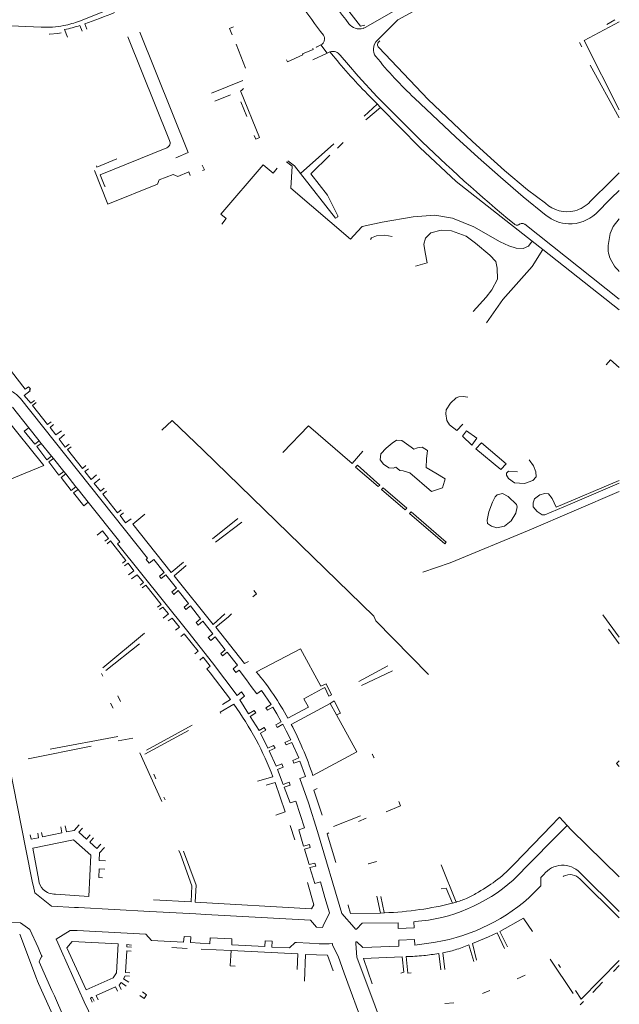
# Model space of a CAD drawing. Extents: x 145000 to 155000, y 457500 to 470000.
# Tile 190 of 196: x 154817 to 155000, y 462041 to 462342. Entities that reach past the tile are written whole.
import ezdxf

# ---------------------------------------------------------------- set-up
doc = ezdxf.new("R2010")
doc.units = 0
doc.header["$LTSCALE"] = 0.2
doc.header["$MEASUREMENT"] = 0
doc.layers.add('kant verharding', color=252, linetype='Continuous', lineweight=0)

msp = doc.modelspace()

# ---------------------------------------------------------------- linework, layer by layer
at = {"layer": 'kant verharding', "lineweight": 0}
for p, q in [((154835.02, 462341.78), (154887.06, 462362.66)), ((154996.14, 462340.76), (154998.67, 462342.13)), ((154811.69, 462340.39), (154823.31, 462339.92)), ((154830.42, 462339.17), (154831.37, 462336.88)), ((154835.87, 462338.71), (154835.16, 462340.46)), ((154836.61, 462340.95), (154837.27, 462339.29)), ((154825.85, 462337.8), (154825.72, 462337.79)), ((154862.56, 462305.3), (154849.77, 462336.96)), ((154853.42, 462338.39), (154868.27, 462301.59)), ((154926.76, 462335.77), (154926.4, 462335.33)), ((154885.78, 462327.36), (154882.85, 462334.73)), ((154907.42, 462333.84), (154907.36, 462333.95)), ((154908.8, 462334.5), (154907.42, 462333.84)), ((154908.8, 462334.5), (154910.69, 462331.95)), ((154987.86, 462335.24), (154988.57, 462333.89)), ((154906.33, 462329.97), (154910.69, 462331.95)), ((154911.57, 462332.38), (154914.3, 462329.07)), ((154914.64, 462331.4), (154917.2, 462328.4)), ((154925.58, 462330.95), (154925.22, 462331.51)), ((154991.13, 462328.32), (155000, 462312.19)), ((154884.98, 462323.65), (154875.39, 462319.79)), ((154876.43, 462317.26), (154881.16, 462319.21)), ((154884.32, 462317.08), (154886.12, 462312.63)), ((154927.06, 462315.4), (154922.53, 462311.64)), ((154926, 462316.49), (154927.06, 462315.4)), ((154912.79, 462304.22), (154902.53, 462295.18)), ((154915.65, 462304.65), (154913.86, 462302.96)), ((154868.27, 462301.59), (154864.41, 462300.02)), ((154913.29, 462281.5), (154902.53, 462295.18)), ((155000, 462295.35), (154997.74, 462293.2)), ((154950.17, 462292.78), (154973.4, 462274.49)), ((154991.14, 462286.65), (154997.74, 462293.2)), ((154969.23, 462279.54), (154969.75, 462279.83)), ((154973.4, 462274.49), (154976.58, 462271.99)), ((154976.58, 462271.99), (155000, 462253.54)), ((154819.49, 462217.48), (154814.5, 462223.73)), ((154822.72, 462213.45), (154819.49, 462217.48)), ((154823.34, 462212.67), (154822.72, 462213.45)), ((154826.45, 462208.79), (154823.34, 462212.67)), ((154827.06, 462208.03), (154826.45, 462208.79)), ((154830.22, 462204.09), (154827.06, 462208.03)), ((154830.82, 462203.34), (154830.22, 462204.09)), ((154833.94, 462199.46), (154830.82, 462203.34)), ((154943.91, 462203.61), (154946.79, 462201.91)), ((154946.79, 462201.91), (154946.57, 462201.19)), ((154834.58, 462198.65), (154833.94, 462199.46)), ((154837.71, 462194.74), (154834.58, 462198.65)), ((154875.68, 462183.53), (154883.36, 462189.74)), ((154884.61, 462188.64), (154876.63, 462182.48)), ((154859.43, 462172.11), (154860.02, 462171.36)), ((154863.26, 462167.3), (154863.85, 462166.55)), ((154866.96, 462162.64), (154867.53, 462161.92)), ((154994.93, 462160.33), (155000, 462153.42)), ((154870.72, 462157.91), (154871.32, 462157.16)), ((155000, 462151.44), (154996.73, 462155.94)), ((154854.89, 462154.68), (154842.18, 462144.13)), ((154874.38, 462153.32), (154875.11, 462152.4)), ((154843.04, 462143.23), (154853.36, 462151.4)), ((154902.55, 462149.85), (154889.07, 462142.88)), ((154878.23, 462148.47), (154878.76, 462147.8)), ((154920.41, 462139.95), (154929.25, 462144.71)), ((154930.7, 462143.22), (154921.17, 462138.7)), ((154841.78, 462142.39), (154842.19, 462141.58)), ((154846.7, 462135.55), (154847.52, 462133.77)), ((154844.51, 462133.3), (154845.31, 462131.74)), ((154888.9, 462130.29), (154888.35, 462131.09)), ((154891.94, 462131.84), (154892.45, 462131.14)), ((154911.63, 462133.18), (154899.7, 462126.81)), ((154913.56, 462129.7), (154911.63, 462133.18)), ((154868.32, 462124.9), (154854.94, 462117.72)), ((154855.49, 462118.97), (154869.46, 462126.6)), ((154891.96, 462125), (154891.46, 462125.84)), ((154895.01, 462126.7), (154895.41, 462125.85)), ((154826.1, 462119.21), (154846.78, 462123.15)), ((154851.3, 462122.56), (154846.88, 462121.76)), ((154819.36, 462116.3), (154838.59, 462120.14)), ((154894.77, 462119.51), (154894.32, 462120.4)), ((154897.77, 462121.31), (154898.17, 462120.51)), ((154853.44, 462118.07), (154860.14, 462103.24)), ((154924.47, 462117.72), (154924.53, 462117.59)), ((154924.53, 462117.59), (154925.01, 462116.71)), ((154925.01, 462116.71), (154925.07, 462116.6)), ((154897.29, 462113.71), (154896.88, 462114.76)), ((154900.18, 462115.77), (154900.48, 462114.92)), ((154857.7, 462111.58), (154858.31, 462110.18)), ((154889.45, 462109.4), (154894.14, 462110.76)), ((154899.4, 462108.22), (154899.05, 462109.12)), ((154860.82, 462104.54), (154861.18, 462103.74)), ((154903.83, 462095.14), (154901.11, 462103.38)), ((154933.11, 462101.87), (154928.79, 462100.11)), ((154932.6, 462103.24), (154933.11, 462101.87)), ((154912.67, 462095.56), (154920.86, 462098.82)), ((154922.61, 462098.18), (154920.27, 462097.16)), ((154899.43, 462095.93), (154900.84, 462091.48)), ((154979.47, 462091.28), (154983.78, 462095.63)), ((154983.78, 462095.63), (154984.02, 462095.87)), ((154985.3, 462094.61), (154984.02, 462095.87)), ((155000, 462080.18), (154985.3, 462094.61)), ((154905.55, 462089.2), (154905.29, 462090.1)), ((154967.52, 462079.2), (154979.47, 462091.28)), ((154818.58, 462088.65), (154820.67, 462078.38)), ((154907.21, 462083.51), (154906.95, 462084.4)), ((154923.24, 462084.2), (154923.36, 462084.23)), ((154923.36, 462084.23), (154925.81, 462084.9)), ((154925.67, 462084.86), (154925.81, 462084.9)), ((154950.11, 462072.5), (154945.52, 462083.92)), ((154976, 462080.03), (154976.91, 462080.97)), ((154982.96, 462080.37), (154982.83, 462080.31)), ((154987.96, 462081.51), (155000, 462069.66)), ((154820.67, 462078.38), (154820.93, 462077.23)), ((154987.98, 462079.57), (155000, 462067.71)), ((154927.01, 462069.09), (154925.86, 462074.29)), ((154833.51, 462070.88), (154834.68, 462070.82)), ((154834.68, 462070.82), (154856.49, 462069.62)), ((154948.89, 462072.12), (154949.02, 462072.15)), ((154949.02, 462072.15), (154950.11, 462072.5)), ((154950.11, 462072.5), (154950.24, 462072.54)), ((154856.49, 462069.62), (154860.57, 462069.4)), ((154860.57, 462069.4), (154870.55, 462068.86)), ((154870.55, 462068.86), (154873.64, 462068.69)), ((154911.4, 462069.2), (154909.51, 462065.19)), ((154915.21, 462069.02), (154918.97, 462064.7)), ((154927.01, 462069.09), (154928.23, 462069.21)), ((154907.44, 462064.86), (154909.3, 462064.76)), ((154909.51, 462065.19), (154909.3, 462064.76)), ((154918.97, 462064.7), (154919.38, 462064.24)), ((154970.78, 462067.38), (154970.67, 462067.54)), ((154973.48, 462063.45), (154970.78, 462067.38)), ((154816.74, 462062.68), (154821.91, 462049.08)), ((154833.13, 462063.8), (154834.34, 462063.76)), ((154834.34, 462063.76), (154855.33, 462062.65)), ((154866.96, 462061.97), (154869.01, 462061.88)), ((154919.38, 462064.24), (154919.69, 462064.24)), ((154932.46, 462064.38), (154937.27, 462064.59)), ((154828.35, 462060.04), (154827.86, 462061.14)), ((154829.49, 462057.49), (154828.35, 462060.04)), ((154874.99, 462061.56), (154881.58, 462061.22)), ((154891.77, 462060.65), (154893.87, 462060.54)), ((154900.98, 462060.17), (154901.3, 462060.15)), ((154901.3, 462060.15), (154905.35, 462059.91)), ((154905.35, 462059.91), (154908.28, 462059.76)), ((154912.36, 462059.82), (154912.39, 462059.36)), ((154919.45, 462060.29), (154919.75, 462060.31)), ((154919.48, 462059.86), (154919.45, 462060.29)), ((154919.75, 462055.68), (154919.48, 462059.86)), ((154932.58, 462060.83), (154937.38, 462061.04)), ((154954.04, 462059.41), (154955.51, 462054.37)), ((154822.35, 462058.63), (154822.84, 462057.54)), ((154822.84, 462057.54), (154823.45, 462056.2)), ((154823.57, 462055.94), (154823.5, 462055.98)), ((154863.23, 462058.63), (154867.88, 462058.34)), ((154872.18, 462058.09), (154881.33, 462057.66)), ((154944.8, 462056.8), (154945.47, 462051.75)), ((154946.71, 462051.9), (154946.05, 462056.95)), ((154978.85, 462055.07), (154985.87, 462044.59)), ((154981.45, 462053.42), (154982.05, 462052.48)), ((154998.25, 462051.26), (155000, 462053.12)), ((154968.81, 462049.05), (154971.21, 462050.15)), ((154821.91, 462049.08), (154822.22, 462048.35)), ((154822.22, 462048.35), (154822.48, 462047.63)), ((154991.96, 462044.9), (154994.86, 462048.01)), ((154827.33, 462043.81), (154826.52, 462045.46)), ((154827.33, 462043.81), (154830.19, 462037.17)), ((154958.17, 462044.58), (154960.38, 462045.48)), ((154946.64, 462041.51), (154949.41, 462041.74)), ((154988.08, 462041.04), (154989.07, 462042.15))]:
    msp.add_line(p, q, dxfattribs=at)
at = {"layer": 'kant verharding', "lineweight": 0, "flags": 128}
for points in [[(154999.09, 462377.43), (154991, 462373.37), (154968.86, 462361.98), (154947.87, 462350.75), (154932.26, 462342.17), (154925.59, 462335.44), (154925.19, 462334.69)], [(154906.15, 462361.53), (154914.9, 462348.22), (154917.3, 462344.83), (154920.95, 462340.2), (154922.23, 462340.49)], [(154935.23, 462348.37), (154935.78, 462347.37), (154931.6, 462345.16), (154922.54, 462339.92)], [(154881.67, 462337.62), (154880.89, 462339.52), (154882.09, 462340.01)], [(155000, 462314.67), (154989.3, 462335.8), (155000, 462341.51)], [(154829.37, 462338.18), (154828.38, 462338.01), (154825.85, 462337.8)], [(154906.29, 462333.48), (154906.4, 462333.1), (154903.2, 462331.73), (154903.26, 462331.45), (154898.58, 462329.37), (154898.29, 462329.96)], [(154925.22, 462331.51), (154924.99, 462332.15), (154924.89, 462332.81), (154924.89, 462333.47)], [(154926.47, 462333.75), (154941.59, 462317.83), (154955.07, 462305.08), (154959.57, 462300.9), (154964.91, 462296.07), (154971.9, 462290.24), (154977.42, 462286.09)], [(154917.2, 462328.4), (154920.18, 462324.91), (154925.99, 462318.67), (154931.97, 462312.6), (154937.94, 462306.67)], [(154888.44, 462306.82), (154888.89, 462305.73), (154890, 462306.18), (154884.27, 462320.41), (154884.56, 462320.53), (154885.15, 462321.2)], [(154977.67, 462282.38), (154970.66, 462288.1), (154963.68, 462294.03), (154956.82, 462300.09), (154950.07, 462306.28), (154937.41, 462318.19)], [(154926, 462316.49), (154925.95, 462316.37), (154922.02, 462312.74)], [(154927.06, 462315.4), (154939.04, 462303.09), (154950.17, 462292.78)], [(154842.92, 462291.31), (154842.73, 462291.25), (154841.34, 462294.78), (154861.67, 462303.05)], [(154846.46, 462299.68), (154840.36, 462297.17), (154840.26, 462297.49)], [(154911.56, 462300.79), (154905.72, 462295.05), (154910.81, 462288.53), (154913.93, 462282.21), (154913.96, 462281.92), (154913.29, 462281.5)], [(154872.51, 462297.73), (154873.19, 462296.31), (154872.56, 462296.06)], [(154895.47, 462296.79), (154894.21, 462295.33), (154891.15, 462297.85), (154878.18, 462282.72), (154879.86, 462281.39), (154878.51, 462279.69)], [(154898.28, 462298.8), (154899.99, 462297.47), (154899.57, 462290.66), (154917.87, 462275.08), (154920.01, 462277.45)], [(154902.53, 462295.18), (154900.7, 462297.52), (154898.7, 462299.1)], [(154839.56, 462296.09), (154843.67, 462285.77), (154858.81, 462291.97), (154859.33, 462293.22), (154863.6, 462294.92), (154865.05, 462294.32), (154868.45, 462295.71), (154868.87, 462294.62)], [(154992.8, 462282.91), (154997.52, 462287.6), (155000, 462289.99)], [(154920.01, 462277.45), (154921.42, 462279.03), (154927.54, 462280.36), (154937.04, 462281.95), (154943.58, 462282.44), (154949.03, 462281.53), (154955.53, 462278.87), (154963.6, 462274.31), (154966.28, 462273.13), (154968.47, 462272.35), (154970.58, 462272.29), (154972.23, 462272.95), (154973.4, 462274.49)], [(155000, 462281.37), (154998.15, 462278.95), (154997.23, 462276.86), (154996.8, 462274.36)], [(154971.03, 462279.63), (154971.15, 462279.67), (155000, 462256.73)], [(154923.97, 462275.04), (154924.31, 462275.5), (154925.8, 462276.15), (154928.32, 462276.36), (154930.62, 462275.97)], [(154937.68, 462266.91), (154941.23, 462267.85), (154940.64, 462271.03), (154940.3, 462273.61), (154940.78, 462275.42), (154942.41, 462277.06), (154945.52, 462277.88), (154948.67, 462277.64), (154953.19, 462276.04), (154956.03, 462273.92), (154960.45, 462270.22), (154962.26, 462268.29), (154962.69, 462266.27), (154962.8, 462262.93), (154961.05, 462259.6), (154959.28, 462257.42), (154955.38, 462253.01)], [(154959.37, 462249.59), (154964.38, 462256.69), (154973.36, 462266.8), (154976.58, 462271.99)], [(154782.55, 462266.45), (154799.71, 462249.72), (154810.82, 462239.11), (154818.44, 462229.23), (154819.48, 462229.98), (154820.04, 462229.34), (154819.69, 462229.03), (154819.89, 462228.78), (154818.14, 462227.38), (154820.1, 462224.99), (154821.22, 462225.85)], [(154995.97, 462236.71), (154997.27, 462238.25), (155000, 462235.89)], [(154804.72, 462224.26), (154804.33, 462170.04), (154802.49, 462169.93), (154802.59, 462167.29), (154803.05, 462162.79), (154803.76, 462158.34), (154808.22, 462132.77), (154811.77, 462114.24), (154813.52, 462114.54), (154818.58, 462088.65)], [(154816.99, 462226.43), (154855.8, 462177.64), (154855.35, 462177.24), (154856.3, 462176.04)], [(154821.74, 462225.18), (154820.65, 462224.29), (154825.26, 462218.45), (154826.35, 462219.33)], [(154952.16, 462218.58), (154950.35, 462216.61), (154948.13, 462218.32), (154947.32, 462219.68), (154946.95, 462221.69), (154947.12, 462223), (154948.41, 462224.97), (154950.13, 462226.65), (154951, 462226.93), (154952.24, 462227.02), (154953.67, 462226.82)], [(154809.26, 462222.47), (154806.76, 462222.46), (154806.66, 462199.78), (154807.36, 462199.08), (154824.14, 462205.91), (154812.03, 462221.04)], [(154827.05, 462218.44), (154826.01, 462217.6), (154827.77, 462215.26), (154829.51, 462216.51)], [(154941.64, 462142.07), (154925.62, 462158.42), (154925.02, 462159.86), (154872.86, 462210.63), (154863.36, 462219.71), (154860.13, 462216.72)], [(154819.49, 462217.48), (154818.12, 462216.44), (154821.33, 462212.45), (154822.72, 462213.45)], [(154830.47, 462215.41), (154828.77, 462214.01), (154830.67, 462211.57), (154831.82, 462212.5)], [(154897.13, 462209.86), (154905.01, 462218.04), (154918.34, 462206.58), (154921.66, 462210.34)], [(154956.5, 462214.28), (154954.94, 462212.11), (154952.04, 462214.95), (154953.27, 462216.51), (154956.5, 462214.28)], [(154823.34, 462212.67), (154821.98, 462211.7), (154825.04, 462207.71), (154826.45, 462208.79)], [(154946.57, 462201.19), (154945.92, 462199.1), (154942.62, 462197.97), (154935.98, 462203.7), (154933.99, 462204.32), (154932.91, 462204.43), (154931.65, 462205.41), (154930.89, 462205.12), (154929.51, 462205.24), (154927.92, 462206.37), (154926.9, 462207.66), (154927.08, 462209.46), (154928.77, 462211.28), (154930.56, 462212.73), (154931.86, 462213.65), (154933.56, 462213.61), (154936.43, 462211.53), (154937.15, 462210.94), (154938.34, 462211.29), (154939.77, 462211.5), (154941.42, 462210.55), (154941.07, 462207.95)], [(154965.39, 462206.46), (154963.82, 462204.69), (154956.2, 462211.02), (154957.9, 462212.89), (154965.39, 462206.46)], [(154832.45, 462211.68), (154831.33, 462210.82), (154835.89, 462205.03), (154837, 462205.9)], [(154827.06, 462208.03), (154825.64, 462207.01), (154828.75, 462203.02), (154830.22, 462204.09)], [(154941.07, 462207.95), (154940.98, 462205.35), (154943.91, 462203.61)], [(154972.47, 462207.66), (154973.81, 462205.88), (154974.52, 462204.04), (154974.54, 462202.43), (154973.54, 462201.38), (154971.07, 462200.48), (154967.98, 462200.64), (154966.15, 462201.92), (154965.5, 462202.94), (154965.54, 462203.58), (154966.11, 462204.17), (154968.88, 462204.04)], [(154830.82, 462203.34), (154829.4, 462202.27), (154832.46, 462198.33), (154833.94, 462199.46)], [(154837.77, 462204.91), (154836.69, 462204.09), (154838.6, 462201.69), (154840.24, 462203.04)], [(154926.26, 462199.48), (154926.8, 462199.97), (154919.94, 462206.03), (154919.42, 462205.46), (154926.26, 462199.48)], [(154841.19, 462201.84), (154839.55, 462200.44), (154841.45, 462198.1), (154842.54, 462199.02)], [(155000, 462200.52), (154984.96, 462194.16), (154977.25, 462190.84), (154976.41, 462190.86), (154974.86, 462191.84), (154973.68, 462193.27), (154973.68, 462194.51), (154974.12, 462195.75), (154975.69, 462196.95), (154977.23, 462197.38), (154978.38, 462197.24), (154979.53, 462195.83), (154980.7, 462193.16), (155000, 462201.3)], [(154834.58, 462198.65), (154833.16, 462197.58), (154836.32, 462193.64), (154837.71, 462194.74)], [(154843.26, 462198.09), (154842.11, 462197.2), (154846.62, 462191.46), (154847.73, 462192.38)], [(154934.54, 462192.39), (154927.35, 462198.57), (154927.85, 462199.06), (154935.02, 462192.86), (154934.54, 462192.39)], [(155000, 462198), (154972.41, 462186.2), (154948.33, 462176.2), (154939.97, 462173.29)], [(154961.21, 462194.68), (154962.07, 462196.38), (154962.71, 462197.01), (154964.35, 462197.36), (154966.07, 462196.51), (154968.54, 462194.02), (154968.83, 462193.34), (154968.39, 462191.36), (154966.94, 462189.02), (154964.91, 462187.39), (154962.56, 462186.93), (154960.93, 462187.4), (154959.73, 462188.24), (154959.61, 462189.24), (154960.16, 462191.78), (154961.21, 462194.68)], [(154885.49, 462135.38), (154884.54, 462136.72), (154883.24, 462135.67), (154875.67, 462145.65), (154868.1, 462155.18), (154846.64, 462181.97), (154847.34, 462182.57), (154837.71, 462194.74)], [(154848.46, 462191.45), (154847.42, 462190.61), (154849.12, 462188.37), (154850.82, 462189.62)], [(154935.88, 462191.25), (154936.42, 462191.74), (154947.09, 462182.46), (154946.64, 462181.97), (154935.88, 462191.25)], [(154854.96, 462191.03), (154851.27, 462187.97), (154863.05, 462173.26), (154866.8, 462176.36)], [(154840.39, 462184.6), (154842.08, 462185.96), (154843.84, 462183.66), (154842.76, 462182.83)], [(154843.45, 462181.97), (154844.49, 462182.86), (154849.2, 462176.93), (154848.12, 462176.09)], [(154848.79, 462175.25), (154849.85, 462176.08), (154851.66, 462173.78), (154850.01, 462172.48)], [(154856.3, 462176.04), (154857.75, 462177.19), (154860.86, 462173.25), (154859.43, 462172.11)], [(154879.48, 462160.55), (154875.89, 462157.34), (154863.96, 462172.21), (154867.6, 462175.32)], [(154850.96, 462171.28), (154852.66, 462172.49), (154854.57, 462170.14), (154853.54, 462169.32)], [(154860.02, 462171.36), (154861.41, 462172.55), (154864.67, 462168.46), (154863.26, 462167.3)], [(154854.19, 462168.51), (154855.27, 462169.34), (154859.93, 462163.46), (154858.9, 462162.63)], [(154863.85, 462166.55), (154865.22, 462167.72), (154868.33, 462163.77), (154866.96, 462162.64)], [(154887.96, 462165.81), (154889.11, 462166.72), (154888.31, 462167.76)], [(154859.5, 462161.88), (154860.53, 462162.66), (154862.24, 462160.56), (154860.59, 462159.31)], [(154867.53, 462161.92), (154868.93, 462163.08), (154872.04, 462159.03), (154870.72, 462157.91)], [(154862.14, 462158.41), (154863.29, 462159.27), (154865.54, 462156.47), (154864.39, 462155.63)], [(154871.32, 462157.16), (154872.69, 462158.34), (154875.8, 462154.45), (154874.38, 462153.32)], [(154886.65, 462145.99), (154885.48, 462145.4), (154876.71, 462156.48), (154880.58, 462159.65), (154881.43, 462160.55)], [(154866, 462153.63), (154867.05, 462154.53), (154871.31, 462149.19), (154870.26, 462148.35)], [(154875.11, 462152.4), (154876.45, 462153.55), (154879.56, 462149.61), (154878.23, 462148.47)], [(154902.55, 462149.85), (154908.73, 462138.52), (154910.39, 462139.2), (154912.07, 462135.83), (154911.18, 462135.42), (154909.96, 462138.04), (154909.17, 462137.67)], [(154871.78, 462146.46), (154872.81, 462147.34), (154874.97, 462144.6), (154873.97, 462143.75), (154874.92, 462142.55)], [(154878.76, 462147.8), (154880.16, 462148.91), (154883.32, 462144.87), (154881.95, 462143.79)], [(154881.95, 462143.79), (154882.84, 462142.67), (154883.82, 462143.37), (154886.08, 462140.42), (154887.48, 462138.43), (154889.18, 462136.18)], [(154874.92, 462142.55), (154881.14, 462134.37), (154878.75, 462132.91)], [(154889.18, 462136.18), (154890.68, 462137.21), (154893.58, 462132.86), (154891.94, 462131.84)], [(154898.65, 462128.66), (154904.99, 462132.02), (154903.63, 462134.66), (154909.17, 462137.67)], [(154885.49, 462135.38), (154883.99, 462134.27), (154886.7, 462129.98), (154888.35, 462131.09)], [(154913.56, 462129.7), (154914.75, 462130.28), (154912.86, 462133.99), (154911.63, 462133.18)], [(154878.25, 462130.11), (154878.06, 462130.5), (154882.14, 462132.97)], [(154892.45, 462131.14), (154894.08, 462132.06), (154895.33, 462130.02), (154896.68, 462127.62), (154895.01, 462126.7)], [(154888.9, 462130.29), (154887.2, 462129.23), (154889.91, 462124.89), (154891.46, 462125.84)], [(154906.34, 462111.13), (154919.82, 462118.41), (154913.56, 462129.7)], [(154891.96, 462125), (154890.36, 462124.14), (154892.62, 462119.5), (154894.32, 462120.4)], [(154895.41, 462125.85), (154897.13, 462126.82), (154898.23, 462124.82), (154899.58, 462122.07), (154897.77, 462121.31)], [(154894.77, 462119.51), (154893.02, 462118.75), (154895.08, 462114.06), (154896.88, 462114.76)], [(154898.17, 462120.51), (154899.93, 462121.27), (154902.09, 462116.53), (154900.18, 462115.77)], [(154897.29, 462113.71), (154895.54, 462113.06), (154897.25, 462108.42), (154899.05, 462109.12)], [(154900.48, 462114.92), (154902.39, 462115.58), (154904.14, 462110.88), (154902.39, 462110.23)], [(155000, 462113.97), (154999.12, 462114.88), (155000, 462115.66)], [(154902.39, 462110.23), (154904.96, 462102.84), (154907.78, 462094.1), (154915.21, 462069.02)], [(154892.05, 462108.21), (154894.8, 462109.01), (154897.92, 462100.07), (154895.02, 462099.07)], [(154899.4, 462108.22), (154897.6, 462107.62), (154899.36, 462102.78), (154901.11, 462103.38)], [(154907.62, 462107.17), (154906.66, 462106.68), (154909.22, 462099.1)], [(154967.84, 462084.03), (154979.36, 462096.01), (154981.29, 462098.05), (154981.74, 462098.45), (154984.02, 462095.87)], [(154823.45, 462093.76), (154823.66, 462092.39), (154829.61, 462093.63), (154829.31, 462095.5)], [(154830.66, 462095.76), (154831.06, 462093.93), (154833.35, 462094.41), (154834.87, 462096.07)], [(154835.98, 462095.08), (154834.81, 462093.85), (154837.12, 462091.77), (154838.15, 462092.94), (154838.31, 462093.01)], [(154903.83, 462095.14), (154902.08, 462094.59), (154903.49, 462089.59), (154905.29, 462090.1)], [(154819.91, 462093.07), (154820.22, 462091.67), (154822.52, 462092.15), (154822.25, 462093.53)], [(154839.31, 462092.16), (154839.23, 462091.98), (154838.15, 462090.85), (154840.36, 462088.86), (154841.52, 462090.18)], [(154913.35, 462084.61), (154910.68, 462093.4), (154911.23, 462093.66)], [(154827.7, 462074.94), (154837.85, 462074.22), (154838.52, 462086.86), (154833.16, 462091.54), (154820.72, 462088.97), (154822.55, 462079.13)], [(154842.64, 462089.19), (154841.12, 462087.51), (154841.07, 462085.16), (154842.94, 462085.06)], [(154905.55, 462089.2), (154903.79, 462088.69), (154905.2, 462083.95), (154906.95, 462084.4)], [(154865.4, 462088.25), (154865.86, 462087.18), (154869.33, 462077.48), (154869.14, 462072.53), (154857.65, 462073.21)], [(154866.81, 462088.02), (154870.68, 462077.63), (154870.39, 462072.48), (154905.89, 462070.46), (154906.63, 462071.61), (154904.72, 462078.45)], [(154908.63, 462078.65), (154906.92, 462078.16), (154905.45, 462083.1), (154907.21, 462083.51)], [(154842.81, 462082.51), (154841.02, 462082.62), (154840.96, 462080.02), (154842.09, 462079.92)], [(154972.35, 462073.77), (154976.03, 462077.49), (154976, 462080.03)], [(154820.93, 462077.23), (154821.36, 462075.28), (154826.48, 462071.27), (154833.51, 462070.88)], [(154911.4, 462069.2), (154909.99, 462073.87), (154908.63, 462078.65)], [(154945.59, 462076.52), (154947.08, 462076.72), (154949.02, 462072.15)], [(154928.23, 462069.21), (154928.1, 462069.33), (154927.14, 462074.17)], [(154917.13, 462071.68), (154917.09, 462071.49), (154917.81, 462068.97), (154927.01, 462069.09)], [(154873.64, 462068.69), (154905.66, 462066.96), (154907.44, 462064.86)], [(154811.99, 462066.38), (154817, 462066.18), (154819.87, 462064.09), (154822.35, 462058.63)], [(154919.69, 462064.24), (154921.36, 462066.02), (154932.38, 462066.12), (154932.46, 462064.38)], [(154937.27, 462064.59), (154937.2, 462066.48), (154937.58, 462066.53)], [(154965.84, 462058.79), (154963.53, 462063.53), (154970.67, 462067.54)], [(154827.86, 462061.14), (154832.17, 462063.83), (154833.13, 462063.8)], [(154855.33, 462062.65), (154857.02, 462060.76), (154866.81, 462060.2), (154866.96, 462061.97)], [(154869.01, 462061.88), (154868.93, 462060.1), (154874.89, 462059.77), (154874.99, 462061.56)], [(154956.4, 462054.77), (154955.09, 462059.82), (154959.99, 462061.82), (154962.63, 462063.08), (154964.94, 462058.29)], [(154831.19, 462058.51), (154837.07, 462045.63), (154845.26, 462049.29), (154846.3, 462050.85), (154846.83, 462059.74), (154832.74, 462060.46), (154831.19, 462058.51)], [(154850.93, 462059.35), (154849.53, 462059.5), (154849.51, 462058.77), (154850.89, 462058.67)], [(154881.58, 462061.22), (154881.53, 462059.41), (154891.65, 462058.87), (154891.77, 462060.65)], [(154893.87, 462060.54), (154893.78, 462058.75), (154899.24, 462058.46), (154900.98, 462060.17)], [(154912.39, 462059.36), (154914.03, 462055.96), (154915.91, 462050.75), (154922.17, 462033.86), (154923.92, 462034.62)], [(154919.75, 462060.31), (154921.64, 462058.62), (154932.63, 462059.06), (154932.58, 462060.83)], [(154937.38, 462061.04), (154937.52, 462059.34), (154941.74, 462059.89)], [(154823.57, 462055.94), (154823.4, 462055.73), (154823.03, 462055.06)], [(154829.49, 462057.49), (154836.43, 462042.03), (154841.7, 462030.95), (154848.59, 462015.82), (154855.88, 462000)], [(154850.81, 462057.52), (154849.46, 462057.58), (154849.08, 462050.98), (154850.38, 462050.88)], [(154881.33, 462057.66), (154881.09, 462052.97), (154882.64, 462052.92)], [(154901.53, 462051.86), (154901.77, 462056.66), (154881.33, 462057.66)], [(154903.79, 462048.35), (154904.12, 462056.46), (154910.82, 462056.23), (154912.53, 462051.43)], [(154932, 462019.24), (154930.49, 462022.44), (154932.14, 462023.19), (154930.98, 462025.74), (154919.75, 462055.68)], [(154924.48, 462047.46), (154921.77, 462055.2), (154933.66, 462055.77), (154934.17, 462051.08), (154933.27, 462050.73)], [(154936.42, 462050.88), (154935.37, 462050.73), (154934.86, 462055.83)], [(154823.03, 462055.06), (154822.65, 462054.24), (154826.52, 462045.46)], [(154986.57, 462045.49), (154988.37, 462042.84), (155000, 462054.62)], [(154850.06, 462047.96), (154848.46, 462049.05), (154849.01, 462049.95), (154850.31, 462049.83)], [(154837.24, 462014.85), (154825.89, 462040.16), (154822.48, 462047.63)], [(154849.31, 462046.75), (154847.76, 462047.9), (154847.16, 462047.05), (154847.73, 462045.75)], [(154846.67, 462045.28), (154846.02, 462046.55), (154840.08, 462043.93), (154840.68, 462042.65)], [(154854.27, 462045.07), (154855.52, 462044.17), (154854.77, 462043.02), (154853.47, 462043.91)], [(154839.55, 462042.16), (154838.87, 462043.4), (154838.33, 462043.17), (154838.93, 462041.89)]]:
    msp.add_lwpolyline(points, dxfattribs=at)
at = {"layer": 'kant verharding', "lineweight": 0}
for centre, radius, start, end in [((155239.21, 462588), 405.72, 215.7175, 217.5093), ((155181.51, 462543.26), 341.06, 215.1096, 217.1166), ((154824.79, 462368.6), 28.7, 280.8831, 290.8755), ((154772.18, 462525.17), 195.17, 289.2772, 292.1252), ((154824.68, 462369.03), 29.15, 267.3033, 280.9352), ((154823.37, 462374.5), 36.03, 281.278, 289.1014), ((154920.53, 462343.36), 3.97, 217.3031, 286.7964), ((154920.47, 462343.69), 4.3, 286.2944, 298.7468), ((154907.87, 462336.3), 2.03, 297.1879, 347.1151), ((154908.12, 462336.36), 1.79, 343.584, 37.4605), ((154912.41, 462329.73), 2.78, 70.3145, 107.5553), ((154928.77, 462333.16), 3.89, 156.9204, 175.4946), ((154927.15, 462334.59), 1.05, 135.3038, 178.1622), ((154927.19, 462334.57), 1.09, 177.367, 228.7285), ((154912.25, 462329.92), 2.56, 105.4129, 127.4021), ((154912.45, 462329.77), 2.73, 36.5725, 70.8816), ((155027.24, 462413.31), 130.83, 219.0125, 226.6357), ((155043.44, 462437.72), 168.77, 220.0762, 223.0461), ((155051.38, 462444.94), 179.5, 223.0008, 225.6921), ((155248.94, 462623.04), 443.63, 225.4913, 230.6917), ((154861.07, 462304.59), 1.65, 291.4518, 25.5079), ((154984, 462293.09), 9.6, 226.7891, 284.5784), ((154984.01, 462293.11), 9.62, 284.498, 317.8355), ((154984.92, 462291.3), 11.49, 230.88, 267.8866), ((154984.94, 462291.32), 11.51, 267.7952, 313.0565), ((154968.68, 462280.33), 0.949, 214.9476, 268.8211), ((154968.58, 462280.74), 1.37, 273.3328, 298.4786), ((154970.4, 462277.79), 2.14, 91.1718, 107.5363), ((154970.33, 462278.64), 1.28, 69.6453, 89.034), ((154970.74, 462279.55), 0.298, 15.4139, 82.2471), ((155004.91, 462272.49), 8.32, 166.9912, 183.0223), ((155004.47, 462272.34), 7.88, 182.139, 199.5376), ((155007.52, 462273.52), 11.15, 199.9943, 216.3504), ((155008.15, 462273.79), 11.82, 215.59, 226.3893), ((154810.04, 462220.44), 9.18, 40.723, 61.6949), ((154828.05, 462091.41), 79.82, 33.8667, 40.1482), ((154828.25, 462091.58), 79.57, 27.7719, 33.8431), ((154804.27, 462076.55), 96.16, 28.2663, 35.9233), ((154814.13, 462081.3), 96.92, 23.1956, 28.0072), ((154804.1, 462076.49), 96.34, 20.8356, 28.2502), ((154815.11, 462081.78), 95.83, 17.8361, 23.1615), ((154936.18, 462113.38), 43.17, 308.2355, 317.1747), ((154982.67, 462076.36), 7.38, 44.243, 141.3427), ((154984.94, 462076.74), 4.14, 80.317, 118.545), ((154984.94, 462076.67), 4.2, 43.6757, 80.5745), ((154827.34, 462079.79), 4.84, 187.8594, 225.5492), ((154933.88, 462116.96), 50.57, 274.1933, 311.6963), ((154929.7, 462123.4), 55.06, 299.6716, 307.0736), ((154827.37, 462079.8), 4.87, 225.3869, 273.8932), ((154934.02, 462117.61), 58.23, 277.6142, 311.1636), ((154944.36, 462094.46), 22.7, 285.0239, 294.2009), ((154940.56, 462101.55), 30.73, 295.2349, 302.2464), ((154925.43, 462165.4), 96.19, 278.1271, 284.1196), ((154924.71, 462168.71), 99.56, 272.0257, 278.2656), ((154909.93, 462088.18), 28.46, 266.6827, 274.8924), ((154938.24, 462096.8), 40.59, 286.6173, 292.9117), ((154823.1, 462056), 0.407, 358.278, 29.9199), ((154934.23, 462112.68), 56.86, 270.6387, 276.0389), ((154934.86, 462109.8), 53.93, 275.6925, 280.6271), ((154938.07, 462096.6), 40.45, 281.386, 286.9349)]:
    msp.add_arc(centre, radius, start, end, dxfattribs=at)

doc.saveas('drawing.dxf')
